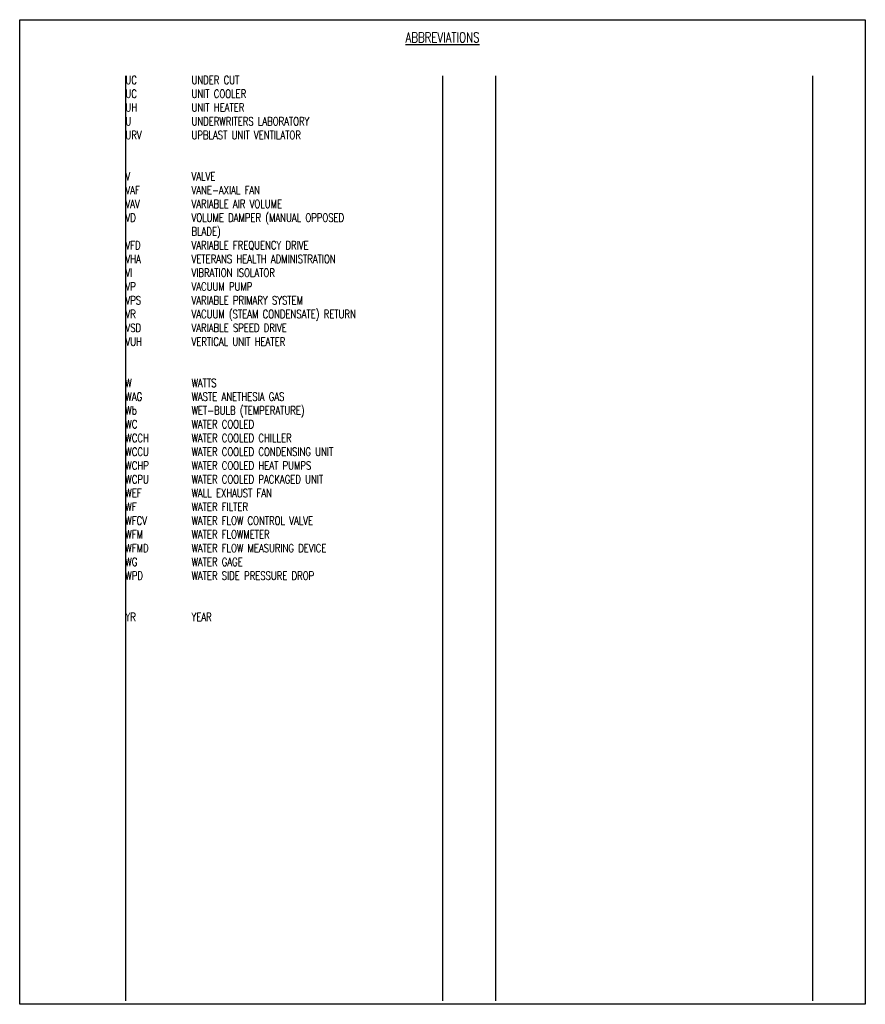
# Model space of a CAD drawing. Header units: inches. Extents: x 0.86 to 8.86, y -7.97 to 1.34.
import ezdxf

# ---------------------------------------------------------------- set-up
doc = ezdxf.new("R2010")
doc.units = ezdxf.units.IN
doc.header["$MEASUREMENT"] = 0
doc.layers.add('G-ANNO-NPLT', color=7, linetype='Continuous', plot=False)
doc.layers.add('M-DETL-TEXT', color=2, linetype='Continuous')
doc.styles.add('Romans', font='romans.shx', dxfattribs={"width": 0.75})

msp = doc.modelspace()

# ---------------------------------------------------------------- linework, layer by layer
at = {"layer": 'G-ANNO-NPLT', "color": 8}
for p, q in [((1.8597, 0.8125), (1.8597, -7.9375)), ((4.8597, 0.8125), (4.8597, -7.9375)), ((5.3597, 0.8125), (5.3597, -7.9375)), ((8.3597, 0.8125), (8.3597, -7.9375))]:
    msp.add_line(p, q, dxfattribs=at)
at = {"layer": 'G-ANNO-NPLT', "color": 6}
msp.add_lwpolyline([(0.8591, 1.3436), (8.859, 1.3436), (8.859, -7.9689), (0.8591, -7.9689)], close=True, dxfattribs=at)

# ---------------------------------------------------------------- texts
at = {"layer": 'M-DETL-TEXT', "style": 'Romans'}
for s, insert, char_height, width, attachment_point in [('{\\LABBREVIATIONS}', (4.859, 1.223), 0.09375, 7.999919, 2), ('UC^I^IUNDER CUT\\PUC^I^IUNIT COOLER\\PUH^I^IUNIT HEATER\\PU^I^IUNDERWRITERS LABORATORY\\PURV^I^IUPBLAST UNIT VENTILATOR\\P\\P\\PV^I^IVALVE\\PVAF^I^IVANE-AXIAL FAN \\PVAV^I^IVARIABLE AIR VOLUME\\PVD^I^IVOLUME DAMPER (MANUAL OPPOSED\\P^I^IBLADE) \\PVFD^I^IVARIABLE FREQUENCY DRIVE\\PVHA^I^IVETERANS HEALTH ADMINISTRATION\\PVI^I^IVIBRATION ISOLATOR \\PVP^I^IVACUUM PUMP\\PVPS^I^IVARIABLE PRIMARY SYSTEM\\PVR^I^IVACUUM (STEAM CONDENSATE) RETURN\\PVSD^I^IVARIABLE SPEED DRIVE\\PVUH^I^IVERTICAL UNIT HEATER\\P\\P\\PW^I^IWATTS\\PWAG^I^IWASTE ANETHESIA GAS\\PWb^I^IWET-BULB (TEMPERATURE) \\PWC^I^IWATER COOLED\\PWCCH^I^IWATER COOLED CHILLER\\PWCCU^I^IWATER COOLED CONDENSING UNIT\\PWCHP^I^IWATER COOLED HEAT PUMPS\\PWCPU^I^IWATER COOLED PACKAGED UNIT\\PWEF^I^IWALL EXHAUST FAN\\PWF^I^IWATER FILTER \\PWFCV^I^IWATER FLOW CONTROL VALVE\\PWFM^I^IWATER FLOWMETER\\PWFMD^I^IWATER FLOW MEASURING DEVICE\\PWG^I^IWATER GAGE\\PWPD^I^IWATER SIDE PRESSURE DROP\\P\\P\\PYR^I^IYEAR', (1.8597, 0.8125), 0.078125, 4.491576, 1)]:
    msp.add_mtext(s, dxfattribs=dict(at, insert=insert, char_height=char_height, width=width, attachment_point=attachment_point))

doc.saveas('drawing.dxf')
